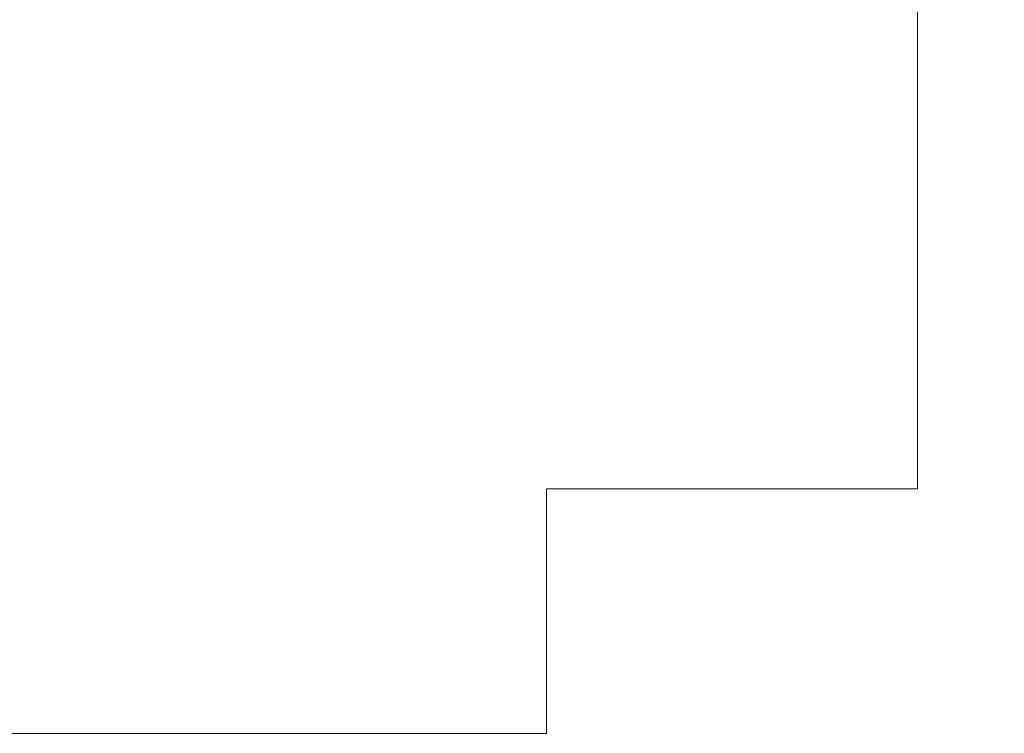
# Model space of a CAD drawing. Extents: x 5346 to 6925, y 23818 to 24070.
# Tile 7 of 10: x 5576 to 5739, y 23818 to 23936. Entities that reach past the tile are written whole.
import ezdxf

# ---------------------------------------------------------------- set-up
doc = ezdxf.new("R2010")
doc.units = 0
doc.header["$MEASUREMENT"] = 0
doc.layers.add('B_ANNO_NOPLOT', color=47, linetype='Continuous', lineweight=18, plot=False)

# ---------------------------------------------------------------- blocks, each defined once
blk = doc.blocks.new('*U64')
at = {"layer": 'B_ANNO_NOPLOT', "flags": 128}
blk.add_lwpolyline([(0, 0), (0, 252), (323.93, 252), (323.93, 238.86), (378, 238.86), (378, 40.5), (316.57, 40.5), (316.57, 0)], close=True, dxfattribs=at)
blk = doc.blocks.new('*U59')
at = {"layer": 'B_ANNO_NOPLOT', "flags": 128}
blk.add_lwpolyline([(0, 0), (0, 252), (323.93, 252), (323.93, 238.86), (378, 238.86), (378, 40.5), (316.57, 40.5), (316.57, 0)], close=True, dxfattribs=at)

msp = doc.modelspace()

# ---------------------------------------------------------------- block references
for name in ['*U64', '*U59']:
    msp.add_blockref(name, (5346.3, 23817.78))

doc.saveas('drawing.dxf')
